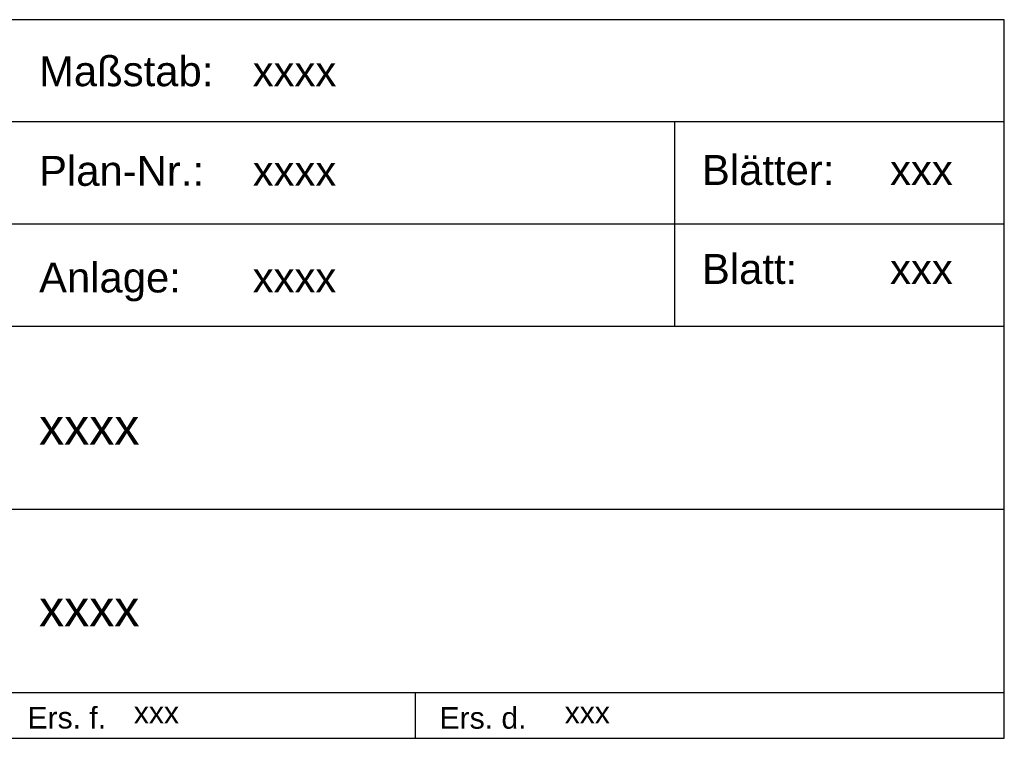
# Model space of a CAD drawing. Header units: metres. Extents: x 0 to 0.185, y 0 to 0.06.
# Tile 62 of 62: x 0.103 to 0.185, y 0 to 0.06. Entities that reach past the tile are written whole.
import ezdxf

# ---------------------------------------------------------------- set-up
doc = ezdxf.new("R2010")
doc.units = ezdxf.units.M
doc.header["$MEASUREMENT"] = 0
doc.layers.add('RAM_Stempel_HSB_DIN_A3', color=7, linetype='Continuous', lineweight=25)
doc.styles.add('FAHNENBESCHR__250', font='arialn.shx', dxfattribs={"height": 0.5, "bigfont": 'bigfont.shx'})
doc.styles.add('RNV_250', font='arial.ttf')
doc.styles.add('RNV_250_0 63', font='arial.ttf', dxfattribs={"height": 0.63})
doc.styles.get("Standard").update_dxf_attribs({"font": 'arial.shx', "height": 1})

msp = doc.modelspace()

# ---------------------------------------------------------------- linework, layer by layer
at = {"layer": 'RAM_Stempel_HSB_DIN_A3'}
for p, q in [((0.185, 0.051467), (0.101853, 0.051467)), ((0.157456, 0.051467), (0.157456, 0.034425)), ((0.185, 0.042933), (0.101853, 0.042933)), ((0, 0.034425), (0.185, 0.034425)), ((0, 0.019125), (0.185, 0.019125)), ((0, 0.003825), (0.185, 0.003825)), ((0.1358, 0.003825), (0.1358, 0))]:
    msp.add_line(p, q, dxfattribs=at)
at = {"layer": 'RAM_Stempel_HSB_DIN_A3', "flags": 128}
msp.add_lwpolyline([(0, 0), (0.185, 0), (0.185, 0.06), (0, 0.06), (0, 0)], close=True, dxfattribs=at)

# ---------------------------------------------------------------- texts
at = {"layer": 'RAM_Stempel_HSB_DIN_A3', "style": 'RNV_250_0 63'}
for s, p in [('Maßstab:', (0.104376, 0.054449)), ('Plan-Nr.:', (0.104376, 0.046129)), ('Anlage:', (0.104376, 0.037226))]:
    msp.add_text(s, height=0.0025, rotation=359.99998, dxfattribs=at).set_placement(p)
at = {"layer": 'RAM_Stempel_HSB_DIN_A3'}
for height, style, p in [(0.0025, 'RNV_250_0 63', (0.12222, 0.054449)), (0.0025, 'RNV_250_0 63', (0.12222, 0.046129)), (0.0025, 'RNV_250_0 63', (0.12222, 0.037226)), (0.003, 'RNV_250', (0.104376, 0.024531)), (0.003, 'RNV_250', (0.104376, 0.00936))]:
    msp.add_text('xxxx', height=height, dxfattribs=dict(at, style=style)).set_placement(p)
at = {"layer": 'RAM_Stempel_HSB_DIN_A3', "attachment_point": 1, "style": 'FAHNENBESCHR__250'}
for s, insert, char_height, width, line_spacing_factor in [('\\fArial|b0|i0|c00|p39;Blätter:', (0.159743, 0.048699), 0.0025, 0.01996589, 0.624), ('\\fArial|b0|i0|c00|p39;Blatt:', (0.159743, 0.040437), 0.0025, 0.01996589, 0.624), ('\\fArial|b0|i0|c00|p39;Ers. f.', (0.10341, 0.002618), 0.0018, 0.0179693, 0.633333), ('\\fArial|b0|i0|c00|p39;xxx', (0.112293, 0.003047), 0.0018, 0.0179693, 0.633333), ('\\fArial|b0|i0|c00|p39;Ers. d.', (0.137826, 0.002602), 0.0018, 0.0179693, 0.633333), ('\\fArial|b0|i0|c00|p39;xxx', (0.148282, 0.003047), 0.0018, 0.0179693, 0.633333)]:
    msp.add_mtext(s, dxfattribs=dict(at, insert=insert, char_height=char_height, width=width, line_spacing_factor=line_spacing_factor))
at = {"layer": 'RAM_Stempel_HSB_DIN_A3', "char_height": 0.0025, "width": 0.03948852, "attachment_point": 1, "line_spacing_factor": 0.624}
for insert in [(0.175457, 0.048699), (0.175457, 0.040437)]:
    msp.add_mtext('\\fArial|b0|i0|c00|p39;xxx', dxfattribs=dict(at, insert=insert))

doc.saveas('drawing.dxf')
